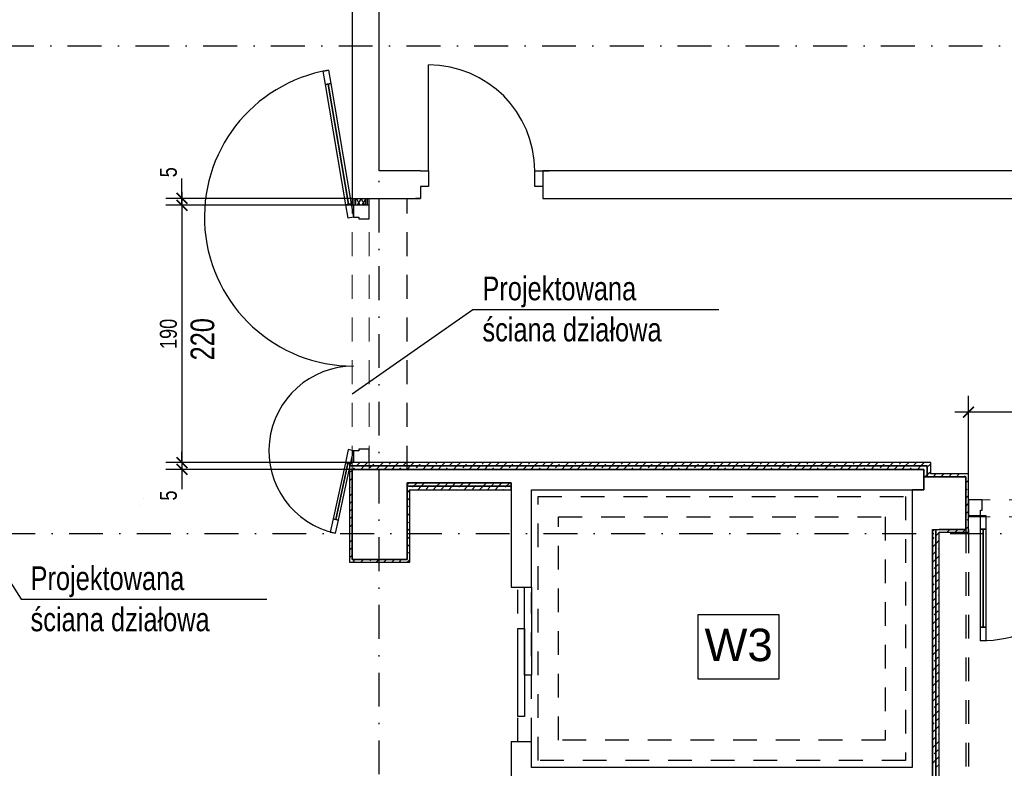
# Model space of a CAD drawing. Header units: metres. Extents: x -1395 to 3805, y -1606 to 1418.
# Tile 4 of 11: x 90 to 817, y -154 to 399. Entities that reach past the tile are written whole.
import ezdxf

# ---------------------------------------------------------------- set-up
doc = ezdxf.new("R2010")
doc.units = ezdxf.units.M
doc.header["$LTSCALE"] = 50
doc.header["$MEASUREMENT"] = 0
doc.linetypes.add('DO', pattern=[1, 0.5, -0.24, 0.02, -0.24])
doc.linetypes.add('DP', pattern=[0.63, 0.35, -0.28])
for name, color, linetype in [('A_ściany', 7, 'Continuous'), ('A_ściany proj', 7, 'Continuous'), ('BS_wym', 1, 'Continuous'), ('BZ_odn', 1, 'Continuous'), ('BZ_osd', 1, 'DO'), ('BZ_txs', 2, 'Continuous'), ('BZ_wym', 1, 'Continuous'), ('k3_projektowane sciany', 2, 'Continuous'), ('k3_sciany istn', 1, 'DP')]:
    doc.layers.add(name, color=color, linetype=linetype)
doc.styles.add('BIKTS', font='bikromsw.shx', dxfattribs={"width": 0.85})
doc.styles.add('BIKWYM', font='bikromsw.shx', dxfattribs={"width": 0.8})
doc.styles.add('GENERATED_STYLE_1', font='arial.ttf')
doc.dimstyles.new('BS_KP_50', dxfattribs={"dimscale": 0.5, "dimtxt": 25, "dimasz": 16, "dimexe": 24, "dimexo": 0, "dimgap": 0, "dimtad": 0, "dimdec": 1, "dimrnd": 0.5, "dimzin": 9, "dimdsep": 46, "dimtxsty": 'BIKWYM', "dimblk": 'ARCHTICK', "dimblk1": 'ARCHTICK', "dimblk2": 'WYM-KP', "dimcen": 0, "dimdle": 20, "dimclrd": 256, "dimclre": 256, "dimclrt": 7, "dimadec": 0, "dimazin": 0, "dimtfac": 0.033333, "dimtdec": 1, "dimtmove": 0, "dimatfit": 3, "dimldrblk": 'ARCHTICK', "dimfxl": 1, "dimtvp": 0.8, "dimtfillclr": 256, "dimtolj": 1, "dimarcsym": 0})
doc.dimstyles.new('BZ_BGR_50', dxfattribs={"dimscale": 0.5, "dimtxt": 25, "dimasz": 1.666667, "dimexe": 0, "dimexo": 0, "dimgap": 0, "dimtad": 0, "dimdec": 1, "dimrnd": 0.5, "dimzin": 9, "dimdsep": 46, "dimtxsty": 'BIKWYM', "dimblk": 'NONE', "dimcen": 0, "dimse1": 1, "dimse2": 1, "dimclrd": 256, "dimclre": 256, "dimclrt": 7, "dimadec": 0, "dimazin": 0, "dimtfac": 0.033333, "dimtdec": 1, "dimtmove": 0, "dimatfit": 3, "dimldrblk": 'NONE', "dimfxl": 1, "dimtvp": 0.8, "dimtolj": 1, "dimarcsym": 0})
doc.dimstyles.new('BZ_KP_50', dxfattribs={"dimscale": 0.5, "dimtxt": 25, "dimasz": 16, "dimexe": 24, "dimexo": 0, "dimgap": 0, "dimtad": 0, "dimdec": 1, "dimrnd": 0.5, "dimzin": 9, "dimdsep": 46, "dimtxsty": 'BIKWYM', "dimblk": 'ARCHTICK', "dimblk1": 'ARCHTICK', "dimblk2": 'WYM-KP', "dimcen": 0, "dimdle": 20, "dimclrd": 256, "dimclre": 256, "dimclrt": 7, "dimadec": 0, "dimazin": 0, "dimtfac": 0.033333, "dimtdec": 1, "dimtmove": 0, "dimatfit": 3, "dimfxl": 1, "dimtvp": 0.8, "dimtfillclr": 256, "dimtolj": 1, "dimarcsym": 0})
pattern_1 = [(0, (0, 0), (0, 0.1), [0, -0.1])]
pattern_2 = [(45, (0, 0), (-0.057024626, 0.057024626), []), (45, (0.057025, 0), (-0.057024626, 0.057024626), [0.040323, -0.020161])]
pattern_3 = [(45, (-17397.23, -4431.543), (-5.7024626, 5.7024626), []), (45, (-17391.528, -4431.543), (-5.7024626, 5.7024626), [4.0323, -2.0161])]

# ---------------------------------------------------------------- blocks, each defined once
blk = doc.blocks.new('_ArchTick')
at = {"color": 0, "linetype": 'ByBlock', "const_width": 0.15}
blk.add_lwpolyline([(-0.5, -0.5), (0.5, 0.5)], dxfattribs=at)
blk = doc.blocks.new('*D209')
at = {"layer": 'BS_wym', "lineweight": -2}
for p, q in [((210.19, 271.71), (210.19, 61.71)), ((335.74, 261.71), (198.19, 261.71)), ((333.74, 71.71), (198.19, 71.71))]:
    blk.add_line(p, q, dxfattribs=at)
at = {"layer": 'Defpoints', "color": 0}
for p in [(335.74, 261.71), (210.19, 71.71), (333.74, 71.71)]:
    blk.add_point(p, dxfattribs=at)
at = {"layer": 'BS_wym', "lineweight": -2, "xscale": 8, "yscale": 8, "zscale": 8}
for p, rotation in [((210.19, 261.71), 90), ((210.19, 71.71), 270)]:
    blk.add_blockref('_ArchTick', p, dxfattribs=dict(at, rotation=rotation))
at = {"layer": 'BS_wym', "color": 7, "insert": (200.19, 166.71), "char_height": 12.5, "attachment_point": 5, "rotation": 90, "style": 'BIKWYM'}
blk.add_mtext('\\A1;190', dxfattribs=at)
blk = doc.blocks.new('WYM-KP')
blk.add_hatch(color=256).paths.add_polyline_path([(-3, 0, 1), (3, 0, 1)])
blk.add_circle((0, 0), 3)
blk = doc.blocks.new('*D210')
at = {"layer": 'BS_wym', "lineweight": -2}
for p, q in [((210.19, 266.71), (210.19, 281.37)), ((335.74, 266.71), (198.19, 266.71)), ((335.74, 261.71), (198.19, 261.71)), ((210.19, 261.71), (210.19, 266.71)), ((210.19, 261.71), (210.19, 253.71))]:
    blk.add_line(p, q, dxfattribs=at)
at = {"layer": 'Defpoints', "color": 0}
for p in [(210.19, 266.71), (335.74, 266.71), (335.74, 261.71)]:
    blk.add_point(p, dxfattribs=at)
at = {"layer": 'BS_wym', "lineweight": -2, "xscale": 8, "yscale": 8, "zscale": 8}
for p, rotation in [((210.19, 266.71), 270), ((210.19, 261.71), 90)]:
    blk.add_blockref('_ArchTick', p, dxfattribs=dict(at, rotation=rotation))
at = {"layer": 'BS_wym', "color": 7, "insert": (200.19, 286.04), "char_height": 12.5, "attachment_point": 5, "rotation": 90, "style": 'BIKWYM'}
blk.add_mtext('\\A1;5', dxfattribs=at)
blk = doc.blocks.new('*D211')
at = {"layer": 'BS_wym', "lineweight": -2}
for p, q in [((790.38, 63.31), (790.38, 121)), ((995.38, 44.11), (995.38, 121)), ((1005.38, 109), (780.38, 109))]:
    blk.add_line(p, q, dxfattribs=at)
at = {"layer": 'Defpoints', "color": 0}
for p in [(790.38, 109), (790.38, 63.31), (995.38, 44.11)]:
    blk.add_point(p, dxfattribs=at)
at = {"layer": 'BS_wym', "lineweight": -2, "xscale": 8, "yscale": 8, "zscale": 8, "rotation": 180}
blk.add_blockref('_ArchTick', (790.38, 109), dxfattribs=at)
at = {"layer": 'BS_wym', "lineweight": -2, "xscale": 8, "yscale": 8, "zscale": 8}
blk.add_blockref('_ArchTick', (995.38, 109), dxfattribs=at)
at = {"layer": 'BS_wym', "color": 7, "insert": (892.88, 119), "char_height": 12.5, "attachment_point": 5, "style": 'BIKWYM'}
blk.add_mtext('\\A1;205', dxfattribs=at)
blk = doc.blocks.new('_None')
blk = doc.blocks.new('*D229')
at = {"layer": 'BZ_wym', "lineweight": -2}
for p, q in [((210.19, 71.71), (210.19, 79.71)), ((333.74, 71.71), (198.19, 71.71)), ((335.74, 66.71), (198.19, 66.71)), ((210.19, 71.71), (210.19, 66.71)), ((210.19, 66.71), (210.19, 52.04))]:
    blk.add_line(p, q, dxfattribs=at)
at = {"layer": 'Defpoints', "color": 0}
for p in [(210.19, 66.71), (333.74, 71.71), (335.74, 66.71)]:
    blk.add_point(p, dxfattribs=at)
at = {"layer": 'BZ_wym', "lineweight": -2, "xscale": 8, "yscale": 8, "zscale": 8}
for p, rotation in [((210.19, 71.71), 270), ((210.19, 66.71), 90)]:
    blk.add_blockref('_ArchTick', p, dxfattribs=dict(at, rotation=rotation))
at = {"layer": 'BZ_wym', "color": 7, "insert": (200.19, 47.37), "char_height": 12.5, "attachment_point": 5, "rotation": 90, "style": 'BIKWYM'}
blk.add_mtext('\\A1;5', dxfattribs=at)

msp = doc.modelspace()

# ---------------------------------------------------------------- hatches: boundary and pattern name
at = {"linetype": 'Continuous', "lineweight": 13}
h = msp.add_hatch(dxfattribs=at)
h.set_pattern_fill('GYPSUM', color=252, style=0, pattern_type=2)
h.set_pattern_definition(pattern_1)
h.paths.add_polyline_path([(177.34, 46.98), (177.33, 46.98), (177.33, 46.93), (177.34, 46.93), (177.34, 46.93)])
h = msp.add_hatch(dxfattribs=at)
h.set_pattern_fill('GYPSUM', color=252, style=0, pattern_type=2)
h.set_pattern_definition(pattern_1)
h.paths.add_polyline_path([(177.35, 46.98), (177.34, 46.98), (177.34, 46.93), (177.35, 46.93)])
h = msp.add_hatch(dxfattribs=at)
h.set_pattern_fill('GYPSUM', color=252, style=0, pattern_type=2)
h.set_pattern_definition(pattern_1)
h.paths.add_polyline_path([(177.44, 46.98), (177.43, 46.98), (177.43, 46.93), (177.44, 46.93)])
h = msp.add_hatch(dxfattribs=at)
h.set_pattern_fill('GYPSUM', color=252, style=0, pattern_type=2)
h.set_pattern_definition(pattern_1)
h.paths.add_polyline_path([(177.45, 46.98), (177.44, 46.98), (177.44, 46.93), (177.45, 46.93)])
h = msp.add_hatch(dxfattribs=at)
h.set_pattern_fill('GYPSUM', color=252, style=0, pattern_type=2)
h.set_pattern_definition(pattern_1)
h.paths.add_polyline_path([(178.5, 40.43), (178.5, 40.38), (178.51, 40.38), (178.51, 40.43)])
h = msp.add_hatch(dxfattribs=at)
h.set_pattern_fill('GYPSUM', color=252, style=0, pattern_type=2)
h.set_pattern_definition(pattern_1)
h.paths.add_polyline_path([(178.5, 38.43), (178.51, 38.43), (178.51, 38.48), (178.5, 38.48)])
h = msp.add_hatch(dxfattribs=at)
h.set_pattern_fill('GYPSUM', color=252, style=0, pattern_type=2)
h.set_pattern_definition(pattern_1)
h.paths.add_polyline_path([(178.53, 40.43), (178.51, 40.43), (178.51, 40.38), (178.53, 40.38)])
h = msp.add_hatch(dxfattribs=at)
h.set_pattern_fill('GYPSUM', color=252, style=0, pattern_type=2)
h.set_pattern_definition(pattern_1)
h.paths.add_polyline_path([(178.51, 38.43), (178.53, 38.43), (178.53, 38.48), (178.51, 38.48)])
h = msp.add_hatch(dxfattribs=at)
h.set_pattern_fill('GYPSUM', color=252, style=0, pattern_type=2)
h.set_pattern_definition(pattern_1)
h.paths.add_polyline_path([(178.6, 40.43), (178.6, 40.38), (178.61, 40.38), (178.61, 40.43)])
h = msp.add_hatch(dxfattribs=at)
h.set_pattern_fill('GYPSUM', color=252, style=0, pattern_type=2)
h.set_pattern_definition(pattern_1)
h.paths.add_polyline_path([(178.6, 38.43), (178.61, 38.43), (178.61, 38.48), (178.6, 38.48)])
h = msp.add_hatch(dxfattribs=at)
h.set_pattern_fill('GYPSUM', color=252, style=0, pattern_type=2)
h.set_pattern_definition(pattern_1)
h.paths.add_polyline_path([(178.61, 40.43), (178.61, 40.38), (178.62, 40.38), (178.63, 40.38), (178.63, 40.43)])
h = msp.add_hatch(dxfattribs=at)
h.set_pattern_fill('GYPSUM', color=252, style=0, pattern_type=2)
h.set_pattern_definition(pattern_1)
h.paths.add_polyline_path([(178.61, 38.43), (178.63, 38.43), (178.63, 38.48), (178.62, 38.48), (178.61, 38.48)])
at = {"layer": 'A_ściany proj', "linetype": 'Continuous', "lineweight": 13}
h = msp.add_hatch(dxfattribs=at)
h.set_pattern_fill('FP_65', color=1, style=0, pattern_type=2)
h.set_pattern_definition(pattern_2)
h.paths.add_polyline_path([(177.31, 44.98), (177.33, 44.98), (177.32, 45.01), (177.31, 45.01)])
h = msp.add_hatch(dxfattribs=at)
h.set_pattern_fill('FP_65', color=1, style=0, pattern_type=2)
h.set_pattern_definition(pattern_2)
h.paths.add_polyline_path([(177.32, 45.01), (177.33, 44.98), (177.33, 45.01)])
h = msp.add_hatch(dxfattribs=at)
h.set_pattern_fill('FP_65', color=1, style=0, pattern_type=2)
h.set_pattern_definition(pattern_2)
h.paths.add_polyline_path([(177.73, 44.86), (177.73, 44.83), (177.75, 44.83), (177.74, 44.86)])
h = msp.add_hatch(dxfattribs=at)
h.set_pattern_fill('FP_65', color=1, style=0, pattern_type=2)
h.set_pattern_definition(pattern_2)
h.paths.add_polyline_path([(177.74, 44.86), (177.75, 44.83), (177.75, 44.86)])
h = msp.add_hatch(dxfattribs=at)
h.set_pattern_fill('FP_65', color=1, style=0, pattern_type=2)
h.set_pattern_definition(pattern_2)
h.paths.add_polyline_path([(181.6, 44.95), (181.57, 44.94), (181.57, 44.93), (181.6, 44.93)])
h = msp.add_hatch(dxfattribs=at)
h.set_pattern_fill('FP_65', color=1, style=0, pattern_type=2)
h.set_pattern_definition(pattern_2)
h.paths.add_polyline_path([(181.64, 44.54), (181.64, 44.53), (181.66, 44.52), (181.66, 44.54)])
h = msp.add_hatch(dxfattribs=at)
h.set_pattern_fill('FP_65', color=1, style=0, pattern_type=2)
h.set_pattern_definition(pattern_2)
h.paths.add_polyline_path([(181.66, 44.52), (181.64, 44.53), (181.64, 44.52)])
h = msp.add_hatch(dxfattribs=at)
h.set_pattern_fill('FP_65', color=252, style=0, pattern_type=2)
h.set_pattern_definition(pattern_2)
h.paths.add_polyline_path([(183.93, 44.76), (183.93, 44.74), (183.94, 44.74), (183.94, 44.76)])
h = msp.add_hatch(dxfattribs=at)
h.set_pattern_fill('FP_65', color=252, style=0, pattern_type=2)
h.set_pattern_definition(pattern_2)
h.paths.add_polyline_path([(183.94, 44.66), (183.93, 44.66), (183.93, 44.64), (183.94, 44.64)])
h = msp.add_hatch(dxfattribs=at)
h.set_pattern_fill('FP_65', color=252, style=0, pattern_type=2)
h.set_pattern_definition(pattern_2)
h.paths.add_polyline_path([(183.93, 44.64), (183.93, 44.64), (183.93, 44.63), (183.94, 44.63), (183.94, 44.64)])
h = msp.add_hatch(dxfattribs=at)
h.set_pattern_fill('FP_65', color=1, style=0, pattern_type=2)
h.set_pattern_definition(pattern_2)
h.paths.add_polyline_path([(181.64, 41.04), (181.61, 41.03), (181.64, 41.03)])
h = msp.add_hatch(dxfattribs=at)
h.set_pattern_fill('FP_65', color=1, style=0, pattern_type=2)
h.set_pattern_definition(pattern_2)
h.paths.add_polyline_path([(181.64, 40.64), (181.61, 40.64), (181.64, 40.63)])
h = msp.add_hatch(dxfattribs=at)
h.set_pattern_fill('FP_65', color=1, style=0, pattern_type=2)
h.set_pattern_definition(pattern_2)
h.paths.add_polyline_path([(181.64, 41.04), (181.66, 41.05), (181.64, 41.05)])
h = msp.add_hatch(dxfattribs=at)
h.set_pattern_fill('FP_65', color=1, style=0, pattern_type=2)
h.set_pattern_definition(pattern_2)
h.paths.add_polyline_path([(181.66, 40.62), (181.64, 40.63), (181.64, 40.62)])
at = {"layer": 'k3_projektowane sciany', "linetype": 'Continuous'}
h = msp.add_hatch(dxfattribs=at)
h.set_pattern_fill('BATT_INSULATION', color=256, scale=100, style=0, pattern_type=2)
h.set_pattern_definition([(60, (-17397.2303, -4431.5426), (-2.5980762, 1.5), []), (120, (-17397.2303, -4431.5426), (2.5980762, 1.5), [])])
h.paths.add_polyline_path([(345.74, 266.7), (338.24, 266.7), (338.24, 261.71), (345.74, 261.71)])
at = {"layer": 'k3_sciany istn', "linetype": 'Continuous'}
h = msp.add_hatch(dxfattribs=at)
h.set_pattern_fill('FP_65', color=256, scale=100, style=0, pattern_type=2)
h.set_pattern_definition(pattern_3)
h.paths.add_polyline_path([(757.54, 66.71), (757.54, 61.31), (760.04, 62.31), (760.04, 69.21)])
h = msp.add_hatch(dxfattribs=at)
h.set_pattern_fill('FP_65', color=256, scale=100, style=0, pattern_type=2)
h.set_pattern_definition(pattern_3)
h.paths.add_polyline_path([(762.54, 63.31), (762.54, 71.71), (760.04, 69.21), (760.04, 63.31)])
h = msp.add_hatch(dxfattribs=at)
h.set_pattern_fill('FP_65', color=256, scale=100, style=0, pattern_type=2)
h.set_pattern_definition(pattern_3)
h.paths.add_polyline_path([(760.04, 62.31), (762.54, 63.31), (760.04, 63.31)])

# ---------------------------------------------------------------- linework, layer by layer
at = {"color": 30, "linetype": 'Continuous', "lineweight": 13}
for p, q in [((348.24, 261.71), (336.74, 261.71)), ((336.74, 71.71), (348.24, 71.71)), ((336.99, 71.71), (336.74, 71.71)), ((338.24, 71.71), (336.99, 71.71)), ((345.74, 71.71), (338.24, 71.71))]:
    msp.add_line(p, q, dxfattribs=at)
at = {"layer": 'A_ściany', "linetype": 'Continuous', "flags": 128}
msp.add_lwpolyline([(757.58, 66.71), (452.99, 66.71)], dxfattribs=at)
at = {"layer": 'A_ściany proj', "color": 1, "linetype": 'Continuous', "lineweight": 13}
for p, q in [((397.35, 70.6), (398.46, 71.71)), ((399.16, 66.71), (401.66, 69.21)), ((401.66, 69.21), (404.16, 71.71)), ((404.86, 66.71), (405.9, 67.75)), ((407.33, 69.17), (407.36, 69.21)), ((407.36, 69.21), (409.86, 71.71)), ((410.57, 66.71), (413.07, 69.21)), ((413.07, 69.21), (415.57, 71.71)), ((417.31, 67.75), (418.77, 69.21)), ((418.77, 69.21), (420.16, 70.6)), ((421.97, 66.71), (424.47, 69.21)), ((424.47, 69.21), (426.97, 71.71)), ((427.67, 66.71), (430.14, 69.17)), ((431.57, 70.6), (432.67, 71.71)), ((433.38, 66.71), (435.88, 69.21)), ((435.88, 69.21), (438.38, 71.71)), ((439.08, 66.71), (440.12, 67.75)), ((441.54, 69.17), (441.58, 69.21)), ((441.58, 69.21), (444.08, 71.71)), ((444.78, 66.71), (447.28, 69.21)), ((447.28, 69.21), (449.78, 71.71)), ((451.52, 67.75), (452.98, 69.21)), ((452.98, 69.21), (454.38, 70.6)), ((456.19, 66.71), (458.69, 69.21)), ((458.69, 69.21), (461.19, 71.71)), ((461.89, 66.71), (464.35, 69.17)), ((465.78, 70.6), (466.89, 71.71)), ((467.59, 66.71), (470.09, 69.21)), ((470.09, 69.21), (472.59, 71.71)), ((473.29, 66.71), (474.33, 67.75)), ((475.76, 69.17), (475.79, 69.21)), ((475.79, 69.21), (478.29, 71.71)), ((479, 66.71), (481.5, 69.21)), ((481.5, 69.21), (484, 71.71)), ((485.74, 67.75), (487.2, 69.21)), ((487.2, 69.21), (488.59, 70.6)), ((490.4, 66.71), (492.9, 69.21)), ((492.9, 69.21), (495.4, 71.71)), ((496.1, 66.71), (498.57, 69.17)), ((500, 70.6), (501.1, 71.71)), ((501.81, 66.71), (504.31, 69.21)), ((504.31, 69.21), (506.81, 71.71)), ((507.51, 66.71), (508.55, 67.75)), ((509.97, 69.17), (510.01, 69.21)), ((510.01, 69.21), (512.51, 71.71)), ((513.21, 66.71), (515.71, 69.21)), ((515.71, 69.21), (518.21, 71.71)), ((519.95, 67.75), (521.41, 69.21)), ((521.41, 69.21), (522.8, 70.6)), ((524.62, 66.71), (527.12, 69.21)), ((527.12, 69.21), (529.62, 71.71)), ((530.32, 66.71), (532.78, 69.17)), ((534.21, 70.6), (535.32, 71.71)), ((536.02, 66.71), (538.52, 69.21)), ((538.52, 69.21), (541.02, 71.71)), ((541.72, 66.71), (542.76, 67.75)), ((544.19, 69.17), (544.22, 69.21)), ((544.22, 69.21), (546.72, 71.71)), ((547.42, 66.71), (549.92, 69.21)), ((549.92, 69.21), (552.42, 71.71)), ((554.17, 67.75), (555.63, 69.21)), ((555.63, 69.21), (557.02, 70.6)), ((558.83, 66.71), (561.33, 69.21)), ((561.33, 69.21), (563.83, 71.71)), ((564.53, 66.71), (567, 69.17)), ((568.42, 70.6), (569.53, 71.71)), ((570.23, 66.71), (572.73, 69.21)), ((572.73, 69.21), (575.23, 71.71)), ((575.94, 66.71), (576.98, 67.75)), ((578.4, 69.17), (578.44, 69.21)), ((578.44, 69.21), (580.94, 71.71)), ((581.64, 66.71), (584.14, 69.21)), ((584.14, 69.21), (586.64, 71.71)), ((588.38, 67.75), (589.84, 69.21)), ((589.84, 69.21), (591.23, 70.6)), ((593.04, 66.71), (595.54, 69.21)), ((595.54, 69.21), (598.04, 71.71)), ((598.75, 66.71), (601.21, 69.17)), ((602.64, 70.6), (603.75, 71.71)), ((604.45, 66.71), (606.95, 69.21)), ((606.95, 69.21), (609.45, 71.71)), ((610.15, 66.71), (611.19, 67.75)), ((612.62, 69.17), (612.65, 69.21)), ((612.65, 69.21), (615.15, 71.71)), ((615.85, 66.71), (618.35, 69.21)), ((618.35, 69.21), (620.85, 71.71)), ((622.6, 67.75), (624.06, 69.21)), ((624.06, 69.21), (625.45, 70.6)), ((627.26, 66.71), (629.76, 69.21)), ((629.76, 69.21), (632.26, 71.71)), ((632.96, 66.71), (635.43, 69.17)), ((636.85, 70.6), (637.96, 71.71)), ((638.66, 66.71), (641.16, 69.21)), ((641.16, 69.21), (643.66, 71.71)), ((644.37, 66.71), (645.41, 67.75)), ((646.83, 69.17), (646.87, 69.21)), ((646.87, 69.21), (649.37, 71.71)), ((650.07, 66.71), (652.57, 69.21)), ((652.57, 69.21), (655.07, 71.71)), ((656.81, 67.75), (658.27, 69.21)), ((658.27, 69.21), (659.66, 70.6)), ((661.47, 66.71), (663.97, 69.21)), ((663.97, 69.21), (666.47, 71.71)), ((667.18, 66.71), (669.64, 69.17)), ((671.07, 70.6), (672.18, 71.71)), ((672.88, 66.71), (675.38, 69.21)), ((675.38, 69.21), (677.88, 71.71)), ((678.58, 66.71), (679.62, 67.75)), ((681.05, 69.17), (681.08, 69.21)), ((681.08, 69.21), (683.58, 71.71)), ((684.28, 66.71), (686.78, 69.21)), ((686.78, 69.21), (689.28, 71.71)), ((691.03, 67.75), (692.49, 69.21)), ((692.49, 69.21), (693.88, 70.6)), ((695.69, 66.71), (698.19, 69.21)), ((698.19, 69.21), (700.69, 71.71)), ((701.39, 66.71), (703.86, 69.17)), ((705.28, 70.6), (706.39, 71.71)), ((707.09, 66.71), (709.59, 69.21)), ((709.59, 69.21), (712.09, 71.71)), ((712.8, 66.71), (713.84, 67.75)), ((715.26, 69.17), (715.3, 69.21)), ((715.3, 69.21), (717.8, 71.71)), ((718.5, 66.71), (721, 69.21)), ((721, 69.21), (723.5, 71.71)), ((725.24, 67.75), (726.7, 69.21)), ((726.7, 69.21), (728.09, 70.6)), ((729.9, 66.71), (732.4, 69.21)), ((732.4, 69.21), (734.9, 71.71)), ((735.61, 66.71), (738.07, 69.17)), ((739.5, 70.6), (740.61, 71.71)), ((741.31, 66.71), (743.81, 69.21)), ((390.22, 52.06), (392.36, 54.21)), ((392.36, 54.21), (393.07, 54.92)), ((394.5, 56.34), (394.86, 56.71)), ((395.57, 51.71), (398.07, 54.21)), ((398.07, 54.21), (400.57, 56.71)), ((401.27, 51.71), (403.05, 53.49)), ((404.48, 54.92), (406.27, 56.71)), ((406.97, 51.71), (409.47, 54.21)), ((424.44, 52.06), (426.58, 54.21)), ((426.58, 54.21), (427.29, 54.92)), ((428.71, 56.34), (429.08, 56.71)), ((429.78, 51.71), (432.28, 54.21)), ((432.28, 54.21), (434.78, 56.71)), ((435.48, 51.71), (437.27, 53.49)), ((438.69, 54.92), (440.48, 56.71)), ((441.19, 51.71), (443.69, 54.21)), ((443.69, 54.21), (446.19, 56.71)), ((446.89, 51.71), (447.25, 52.06)), ((448.67, 53.49), (449.39, 54.21)), ((449.39, 54.21), (451.52, 56.34)), ((763.78, 9.35), (766.28, 11.85)), ((766.28, 11.85), (768.78, 14.35)), ((768.01, 7.87), (768.78, 8.64)), ((763.78, 3.64), (766.28, 6.14)), ((763.78, -2.06), (766.28, 0.44)), ((766.28, 6.14), (766.59, 6.45)), ((766.28, 0.44), (768.78, 2.94)), ((765.16, -6.38), (766.28, -5.26)), ((766.28, -5.26), (768.01, -3.53)), ((763.78, -13.46), (766.28, -10.96)), ((766.28, -10.96), (768.78, -8.46)), ((766.59, -16.36), (768.78, -14.17)), ((763.78, -19.17), (765.16, -17.79)), ((766.28, -22.37), (768.78, -19.87)), ((763.78, -24.87), (766.28, -22.37)), ((763.78, -30.57), (766.28, -28.07)), ((766.28, -28.07), (766.59, -27.77)), ((768.01, -26.34), (768.78, -25.57)), ((763.78, -36.27), (766.28, -33.77)), ((766.28, -33.77), (768.78, -31.27)), ((765.16, -40.6), (766.28, -39.48)), ((766.28, -39.48), (768.01, -37.75)), ((766.28, -45.18), (768.78, -42.68)), ((763.78, -47.68), (766.28, -45.18)), ((766.59, -50.58), (768.78, -48.38)), ((763.78, -53.38), (765.16, -52)), ((763.78, -59.08), (766.28, -56.58)), ((766.28, -56.58), (768.78, -54.08)), ((763.78, -64.79), (766.28, -62.29)), ((766.28, -62.29), (766.59, -61.98)), ((768.01, -60.56), (768.78, -59.79)), ((763.78, -70.49), (766.28, -67.99)), ((766.28, -67.99), (768.78, -65.49)), ((766.28, -73.69), (768.01, -71.96)), ((763.78, -81.89), (766.28, -79.39)), ((765.16, -74.81), (766.28, -73.69)), ((766.28, -79.39), (768.78, -76.89)), ((763.78, -87.6), (765.16, -86.22)), ((766.59, -84.79), (768.78, -82.6)), ((763.78, -93.3), (766.28, -90.8)), ((766.28, -90.8), (768.78, -88.3)), ((768.01, -94.77), (768.78, -94)), ((763.78, -99), (766.28, -96.5)), ((766.28, -96.5), (766.59, -96.2)), ((766.28, -102.2), (768.78, -99.7)), ((763.78, -104.7), (766.28, -102.2)), ((765.16, -109.03), (766.28, -107.91)), ((766.28, -107.91), (768.01, -106.18)), ((763.78, -116.11), (766.28, -113.61)), ((766.28, -113.61), (768.78, -111.11)), ((763.78, -121.81), (765.16, -120.43)), ((766.28, -125.01), (768.78, -122.51)), ((766.59, -119.01), (768.78, -116.81)), ((763.78, -127.51), (766.28, -125.01)), ((763.78, -133.22), (766.28, -130.72)), ((766.28, -130.72), (766.59, -130.41)), ((768.01, -128.99), (768.78, -128.22)), ((763.78, -138.92), (766.28, -136.42)), ((766.28, -136.42), (768.78, -133.92)), ((765.16, -143.24), (766.28, -142.12)), ((766.28, -142.12), (768.01, -140.39)), ((763.78, -150.32), (766.28, -147.82)), ((766.28, -147.82), (768.78, -145.32)), ((766.59, -153.22), (768.78, -151.03))]:
    msp.add_line(p, q, dxfattribs=at)
at = {"layer": 'BZ_osd'}
for p, q in [((355.74, -908.39), (355.74, 1056.3)), ((2700.84, 379.21), (-1149.82, 379.21)), ((2701.85, 19.21), (-1149.82, 19.21))]:
    msp.add_line(p, q, dxfattribs=at)
at = {"layer": 'k3_projektowane sciany', "color": 252, "linetype": 'Continuous'}
for p, q in [((314.34, 360.68), (318.29, 361.35)), ((316.02, 350.82), (314.34, 360.68)), ((318.29, 361.35), (319.96, 351.49)), ((319.96, 351.49), (316.02, 350.82)), ((316.02, 350.82), (317.99, 351.15)), ((331.12, 262.09), (316.02, 350.82)), ((317.99, 351.15), (319.96, 351.49)), ((333.09, 262.43), (317.99, 351.15)), ((317.99, 351.15), (333.09, 262.43)), ((317.99, 351.15), (333.09, 262.43)), ((319.96, 351.49), (335.06, 262.76)), ((331.12, 262.09), (335.06, 262.76)), ((333.09, 262.43), (331.12, 262.09)), ((332.8, 252.23), (331.12, 262.09)), ((335.06, 262.76), (333.09, 262.43)), ((335.06, 262.76), (336.74, 252.91)), ((336.99, 261.71), (336.74, 261.71)), ((336.74, 261.71), (336.74, 252.91)), ((336.99, 261.71), (336.74, 261.71)), ((338.24, 261.71), (336.99, 261.71)), ((345.74, 261.71), (338.24, 261.71)), ((346.99, 261.71), (345.74, 261.71)), ((348.24, 261.71), (346.99, 261.71)), ((348.24, 251.71), (348.24, 261.71)), ((336.74, 252.91), (332.8, 252.23)), ((336.74, 252.91), (340.74, 252.91)), ((340.74, 252.91), (340.74, 251.71)), ((340.74, 251.71), (348.24, 251.71)), ((332.83, 81.36), (330.71, 71.58)), ((336.74, 80.51), (332.83, 81.36)), ((334.61, 70.73), (336.74, 80.51)), ((340.74, 80.51), (336.74, 80.51)), ((336.74, 80.51), (336.74, 71.71)), ((348.24, 81.71), (340.74, 81.71)), ((340.74, 81.71), (340.74, 80.51)), ((348.24, 71.71), (348.24, 81.71)), ((330.71, 71.58), (321.69, 30.15)), ((332.66, 71.16), (323.64, 29.73)), ((323.64, 29.73), (332.66, 71.16)), ((323.64, 29.73), (332.66, 71.16)), ((325.6, 29.3), (334.61, 70.73)), ((332.66, 71.16), (330.71, 71.58)), ((330.71, 71.58), (334.61, 70.73)), ((334.61, 70.73), (332.66, 71.16)), ((346.99, 71.71), (345.74, 71.71)), ((346.99, 71.71), (345.74, 71.71)), ((348.24, 71.71), (346.99, 71.71)), ((348.24, 71.71), (346.99, 71.71)), ((790.38, 44.11), (790.38, 42.86)), ((790.38, 44.11), (790.38, 32.61)), ((800.38, 44.11), (790.38, 44.11)), ((790.38, 44.11), (790.38, 42.86)), ((800.38, 36.61), (800.38, 44.11)), ((790.38, 42.86), (790.38, 41.61)), ((790.38, 42.86), (790.38, 41.61)), ((790.38, 41.61), (790.38, 34.11)), ((790.38, 41.61), (790.38, 34.11)), ((799.18, 32.61), (799.18, 36.61)), ((799.18, 36.61), (800.38, 36.61)), ((321.69, 30.15), (319.56, 20.38)), ((321.69, 30.15), (323.64, 29.73)), ((325.6, 29.3), (321.69, 30.15)), ((323.47, 19.53), (325.6, 29.3)), ((323.64, 29.73), (325.6, 29.3)), ((790.38, 34.11), (790.38, 32.86)), ((790.38, 34.11), (790.38, 32.86)), ((790.38, 32.86), (790.38, 32.61)), ((790.38, 32.86), (790.38, 32.61)), ((790.38, 32.61), (790.38, 31.61)), ((790.38, 32.61), (799.18, 32.61)), ((799.18, 22.61), (799.18, 32.61)), ((799.18, 32.61), (803.18, 32.61)), ((803.18, 32.61), (803.18, 22.61)), ((799.18, 22.61), (801.18, 22.61)), ((799.18, -49.79), (799.18, 22.61)), ((803.18, 22.61), (799.18, 22.61)), ((801.18, 22.61), (801.18, -49.79)), ((801.18, 22.61), (803.18, 22.61)), ((801.18, -49.79), (801.18, 22.61)), ((801.18, -49.79), (801.18, 22.61)), ((803.18, 22.61), (803.18, -49.79)), ((319.56, 20.38), (323.47, 19.53)), ((801.18, -49.79), (799.18, -49.79)), ((799.18, -59.79), (799.18, -49.79)), ((799.18, -49.79), (803.18, -49.79)), ((803.18, -49.79), (801.18, -49.79)), ((803.18, -49.79), (803.18, -59.79)), ((803.18, -59.79), (799.18, -59.79))]:
    msp.add_line(p, q, dxfattribs=at)
at = {"layer": 'k3_projektowane sciany', "linetype": 'DP', "lineweight": 5}
for p, q in [((335.74, 66.71), (335.74, 266.71)), ((348.24, 66.71), (348.24, 266.71)), ((995.38, 44.11), (790.38, 44.11)), ((995.38, 31.61), (790.38, 31.61))]:
    msp.add_line(p, q, dxfattribs=at)
at = {"layer": 'k3_projektowane sciany', "linetype": 'Continuous'}
for p, q in [((336.74, 261.71), (335.74, 261.71)), ((336.99, 266.7), (336.99, 261.71)), ((338.24, 261.71), (336.99, 261.71)), ((338.24, 266.7), (338.24, 261.71)), ((345.74, 261.71), (338.24, 261.71)), ((345.74, 261.71), (345.74, 266.7)), ((346.99, 261.71), (345.74, 261.71)), ((346.99, 261.71), (346.99, 266.7)), ((348.24, 261.71), (346.99, 261.71))]:
    msp.add_line(p, q, dxfattribs=at)
at = {"layer": 'k3_projektowane sciany', "linetype": 'Continuous', "flags": 128}
for points in [[(335.74, 266.7), (335.74, 261.71)], [(335.74, 266.7), (336.99, 266.7)], [(336.99, 266.7), (338.24, 266.7)], [(338.24, 266.7), (345.74, 266.7)], [(345.74, 266.7), (346.99, 266.7)], [(346.99, 266.7), (348.24, 266.7)], [(348.24, 261.71), (348.24, 266.7)]]:
    msp.add_lwpolyline(points, dxfattribs=at)
at = {"layer": 'k3_projektowane sciany', "color": 252, "linetype": 'Continuous'}
for centre, radius, start, end in [((336.74, 252.91), 110, 99.6579, 270), ((336.74, 80.51), 62.4, 90, 257.7237), ((799.18, 32.61), 92.4, 270, 0)]:
    msp.add_arc(centre, radius, start, end, dxfattribs=at)
at = {"layer": 'k3_sciany istn', "linetype": 'Continuous'}
for p, q in [((392.17, 287.01), (392.17, 365.27)), ((386.17, 287.01), (381.47, 287.01)), ((386.17, 287.01), (381.47, 287.01)), ((386.17, 287.01), (392.17, 287.01)), ((392.17, 287.01), (392.17, 275.51)), ((470.44, 275.51), (470.44, 287.01)), ((470.44, 287.01), (476.44, 287.01)), ((476.44, 287.01), (481.14, 287.01)), ((476.44, 287.01), (476.44, 275.51)), ((476.44, 287.01), (476.44, 275.51)), ((476.44, 287.01), (476.44, 275.51)), ((476.44, 287.01), (481.14, 287.01)), ((386.17, 275.51), (386.17, 266.71)), ((392.17, 275.51), (386.17, 275.51)), ((386.17, 275.51), (386.17, 266.71)), ((476.44, 275.51), (470.44, 275.51)), ((476.44, 275.51), (476.44, 266.71)), ((476.44, 275.51), (476.44, 266.71)), ((386.17, 266.71), (382.47, 266.71)), ((386.17, 266.71), (382.47, 266.71)), ((476.44, 266.71), (480.14, 266.71)), ((476.44, 266.71), (480.14, 266.71)), ((333.74, 71.71), (333.74, 69.21)), ((762.54, 71.71), (333.74, 71.71)), ((333.74, 69.72), (334.31, 70.28)), ((333.74, 69.21), (333.74, 66.71)), ((333.74, 66.71), (333.74, -1.79)), ((334.31, 70.28), (335.73, 71.71)), ((334.62, 64.9), (335.74, 66.01)), ((760.04, 69.21), (334.74, 69.21)), ((334.74, 69.21), (760.04, 69.21)), ((336.74, 71.71), (335.74, 71.71)), ((335.74, 0.21), (335.74, 66.71)), ((335.74, 66.71), (757.54, 66.71)), ((336.43, 66.71), (337.47, 67.75)), ((336.99, 71.71), (336.74, 71.71)), ((338.24, 71.71), (336.99, 71.71)), ((345.74, 71.71), (338.24, 71.71)), ((338.9, 69.17), (338.93, 69.21)), ((338.93, 69.21), (341.43, 71.71)), ((342.14, 66.71), (344.64, 69.21)), ((344.64, 69.21), (347.14, 71.71)), ((348.88, 67.75), (350.34, 69.21)), ((350.34, 69.21), (351.73, 70.6)), ((353.54, 66.71), (356.04, 69.21)), ((356.04, 69.21), (358.54, 71.71)), ((359.24, 66.71), (361.71, 69.17)), ((363.14, 70.6), (364.24, 71.71)), ((364.95, 66.71), (367.45, 69.21)), ((367.45, 69.21), (369.95, 71.71)), ((370.65, 66.71), (371.69, 67.75)), ((373.11, 69.17), (373.15, 69.21)), ((373.15, 69.21), (375.65, 71.71)), ((376.35, 66.71), (378.85, 69.21)), ((378.85, 69.21), (381.35, 71.71)), ((383.09, 67.75), (384.55, 69.21)), ((384.55, 69.21), (385.95, 70.6)), ((387.76, 66.71), (390.26, 69.21)), ((390.26, 69.21), (392.76, 71.71)), ((393.46, 66.71), (395.92, 69.17)), ((743.81, 69.21), (746.31, 71.71)), ((747.01, 66.71), (748.05, 67.75)), ((749.48, 69.17), (749.51, 69.21)), ((749.51, 69.21), (752.01, 71.71)), ((752.71, 66.71), (755.21, 69.21)), ((755.21, 69.21), (757.71, 71.71)), ((760.04, 62.31), (760.04, 69.21)), ((760.04, 69.21), (760.04, 62.31)), ((333.74, 58.31), (335.74, 60.31)), ((757.54, 61.31), (760.04, 61.31)), ((758.72, 61.31), (759.5, 62.09)), ((760.04, 62.31), (760.04, 61.31)), ((760.04, 61.31), (762.54, 61.31)), ((790.38, 63.31), (762.54, 63.31)), ((762.54, 61.31), (788.38, 61.31)), ((765.16, 62.04), (766.42, 63.31)), ((770.12, 61.31), (772.12, 63.31)), ((775.83, 61.31), (777.83, 63.31)), ((781.53, 61.31), (783.53, 63.31)), ((787.23, 61.31), (787.97, 62.04)), ((788.38, 61.31), (788.38, 22.31)), ((788.38, 56.76), (790.38, 58.76)), ((790.38, 20.31), (790.38, 63.31)), ((333.74, 52.61), (334.62, 53.49)), ((376.24, 56.71), (376.24, 54.21)), ((452.99, 56.71), (376.24, 56.71)), ((376.24, 55.19), (376.67, 55.62)), ((377.24, 54.21), (376.24, 54.21)), ((376.24, 54.21), (376.24, 51.71)), ((376.24, 51.71), (376.24, 0.21)), ((376.24, 49.49), (378.24, 51.49)), ((376.67, 55.62), (377.76, 56.71)), ((377.24, 54.21), (452.99, 54.21)), ((452.99, 54.21), (377.24, 54.21)), ((378.24, -1.79), (378.24, 51.71)), ((378.24, 51.71), (452.99, 51.71)), ((378.46, 51.71), (378.82, 52.06)), ((380.24, 53.49), (380.96, 54.21)), ((380.96, 54.21), (383.09, 56.34)), ((384.16, 51.71), (386.66, 54.21)), ((386.66, 54.21), (389.16, 56.71)), ((409.47, 54.21), (411.97, 56.71)), ((412.67, 51.71), (413.03, 52.06)), ((414.46, 53.49), (415.17, 54.21)), ((415.17, 54.21), (417.31, 56.34)), ((418.38, 51.71), (420.88, 54.21)), ((420.88, 54.21), (423.38, 56.71)), ((452.59, 51.71), (452.99, 52.11)), ((452.99, 54.21), (452.99, 56.71)), ((452.99, 51.71), (452.99, 54.21)), ((788.38, 51.05), (789.4, 52.07)), ((333.74, 46.91), (335.74, 48.91)), ((376.24, 43.79), (378.24, 45.79)), ((788.38, 45.35), (790.38, 47.35)), ((333.74, 41.2), (335.74, 43.2)), ((333.74, 35.5), (335.74, 37.5)), ((377.39, 39.23), (378.24, 40.08)), ((788.38, 39.65), (790.38, 41.65)), ((334.62, 30.68), (335.74, 31.8)), ((376.24, 32.38), (378.24, 34.38)), ((788.38, 33.95), (790.38, 35.95)), ((789.4, 29.26), (790.38, 30.24)), ((333.74, 24.1), (335.74, 26.1)), ((376.24, 26.68), (377.39, 27.83)), ((376.24, 20.98), (378.24, 22.98)), ((763.78, 22.31), (763.78, -328.79)), ((763.78, 22.31), (766.28, 22.31)), ((763.78, 20.75), (764.89, 21.86)), ((764.89, 21.86), (765.34, 22.31)), ((766.28, 22.31), (766.28, 21.31)), ((766.28, 22.31), (768.78, 22.31)), ((788.38, 22.31), (768.78, 22.31)), ((770.86, 22.13), (771.04, 22.31)), ((774.74, 20.31), (776.74, 22.31)), ((780.84, 20.7), (782.45, 22.31)), ((786.15, 20.31), (788.15, 22.31)), ((788.38, 22.54), (790.38, 24.54)), ((333.74, 18.39), (334.62, 19.28)), ((333.74, 12.69), (335.74, 14.69)), ((376.24, 15.27), (378.24, 17.27)), ((763.78, 15.05), (765.16, 16.42)), ((766.28, -327.79), (766.28, 21.31)), ((766.28, 21.31), (766.28, -327.79)), ((766.59, 17.85), (768.78, 20.05)), ((768.78, -326.79), (768.78, 20.31)), ((768.78, 20.31), (790.38, 20.31)), ((769.04, 20.31), (769.44, 20.7)), ((333.74, 6.99), (335.74, 8.99)), ((376.24, 9.57), (378.24, 11.57)), ((333.74, 1.29), (335.74, 3.29)), ((376.24, 0.21), (335.74, 0.21)), ((342.07, -1.79), (344.07, 0.21)), ((348.88, -0.68), (349.77, 0.21)), ((353.47, -1.79), (355.47, 0.21)), ((359.17, -1.79), (361.17, 0.21)), ((364.88, -1.79), (366.88, 0.21)), ((377.26, -0.81), (378.24, 0.17)), ((377.39, 5.02), (378.24, 5.87)), ((333.74, -1.79), (378.24, -1.79)), ((336.36, -1.79), (337.47, -0.68)), ((370.58, -1.79), (371.69, -0.68)), ((376.28, -1.79), (377.26, -0.81)), ((452.99, -20.19), (467.99, -20.19)), ((462.99, -85.19), (462.99, -20.19)), ((462.99, -20.19), (467.99, -20.19)), ((467.99, -20.19), (467.99, -85.19)), ((591.1, -40.38), (650.47, -40.38)), ((591.1, -88.09), (591.1, -40.38)), ((650.47, -40.38), (650.47, -88.09)), ((457.99, -115.79), (457.99, -50.79)), ((457.99, -50.79), (462.99, -50.79)), ((462.99, -50.79), (462.99, -115.79)), ((467.99, -85.19), (462.99, -85.19)), ((650.47, -88.09), (591.1, -88.09)), ((462.99, -115.79), (457.99, -115.79)), ((452.99, -134.19), (467.99, -134.19))]:
    msp.add_line(p, q, dxfattribs=at)
at = {"layer": 'k3_sciany istn', "linetype": 'DP'}
for p, q in [((376.24, 66.71), (376.24, 266.71)), ((472.99, 46.71), (743.88, 46.71)), ((472.99, -148.29), (472.99, 46.71)), ((743.88, 46.71), (743.88, -148.29)), ((487.99, -133.29), (487.99, 31.71)), ((487.99, 31.71), (728.88, 31.71)), ((728.88, 31.71), (728.88, -133.29)), ((788.38, 22.31), (788.28, -328.79)), ((790.38, 22.31), (790.28, -328.79)), ((457.99, -134.19), (457.99, -20.19)), ((467.99, -134.19), (467.99, -24.19)), ((728.88, -133.29), (487.99, -133.29)), ((743.88, -148.29), (472.99, -148.29))]:
    msp.add_line(p, q, dxfattribs=at)
at = {"layer": 'k3_sciany istn', "linetype": 'Continuous', "flags": 128}
for points in [[(335.74, 957.31), (335.74, 266.71)], [(355.69, 287.01), (355.69, 916.81)], [(386.17, 287.01), (355.69, 287.01)], [(1000.74, 287.01), (476.44, 287.01)], [(335.74, 266.71), (386.17, 266.71)], [(476.44, 266.71), (1035.82, 266.71)], [(376.24, 66.71), (335.74, 66.71)], [(335.74, 66.71), (335.74, 0.21)], [(452.99, 66.71), (376.24, 66.71)], [(757.54, 66.71), (757.54, 61.31)], [(757.58, 51.71), (757.58, 66.71)], [(762.54, 63.31), (762.54, 71.71)], [(788.38, 61.31), (757.54, 61.31)], [(757.54, 61.31), (757.54, 51.71)], [(788.38, 22.31), (788.38, 61.31)], [(376.24, 0.21), (376.24, 56.71)], [(376.24, 56.71), (452.99, 56.71)], [(452.99, 56.71), (452.99, -20.19)], [(467.99, 51.71), (757.58, 51.71)], [(467.99, -20.19), (467.99, 51.71)], [(757.54, 51.71), (748.78, 51.71)], [(748.78, 51.71), (748.78, 22.31)], [(748.78, 22.31), (748.78, -153.29)], [(763.78, 22.31), (788.38, 22.31)], [(763.78, -328.79), (763.78, 22.31)], [(335.74, 0.21), (376.24, 0.21)], [(452.99, -134.19), (452.99, -194.19)], [(467.99, -153.29), (467.99, -134.19)], [(748.78, -153.29), (467.99, -153.29)]]:
    msp.add_lwpolyline(points, dxfattribs=at)
at = {"layer": 'k3_sciany istn', "linetype": 'Continuous'}
msp.add_arc((392.17, 287.01), 78.27, 0, 90, dxfattribs=at)

# ---------------------------------------------------------------- texts
at = {"layer": 'BZ_txs', "style": 'BIKTS', "width": 0.8}
for s, p in [('Projektowana', (431.83, 191.53)), ('ściana działowa', (431.83, 161.18)), ('Projektowana', (98.48, -22.41)), ('ściana działowa', (98.48, -52.77))]:
    msp.add_text(s, height=17.5, dxfattribs=at).set_placement(p)
msp.add_text('220', height=17.5, rotation=90, dxfattribs=at).set_placement((234, 147.14))
at = {"layer": 'k3_sciany istn', "linetype": 'Continuous', "style": 'GENERATED_STYLE_1'}
msp.add_text('W3', height=23.999, dxfattribs=at).set_placement((595.69, -74.86))

# ---------------------------------------------------------------- dimensions: what is measured, and where the dimension line sits
at = {"layer": 'BS_wym'}
for base, p2, picture, middle in [((210.19, 266.71), (335.74, 266.71), '*D210', (200.19, 286.04)), ((210.19, 71.71), (333.74, 71.71), '*D209', (200.19, 166.71))]:
    dim = msp.add_linear_dim(base=base, p1=(335.74, 261.71), p2=p2, angle=90, dimstyle='BS_KP_50', override={"dimdec": 0, "dimrnd": 1, "dimatfit": 1}, dxfattribs=at)
    dim.commit()
    dim.dimension.update_dxf_attribs({"geometry": picture, "text_midpoint": middle})
dim = msp.add_linear_dim(base=(790.38, 109), p1=(995.38, 44.11), p2=(790.38, 63.31), dimstyle='BS_KP_50', override={"dimdec": 0, "dimrnd": 1, "dimatfit": 1}, dxfattribs=at)
dim.commit()
dim.dimension.update_dxf_attribs({"geometry": '*D211', "text_midpoint": (892.88, 119)})
at = {"layer": 'BZ_wym'}
dim = msp.add_linear_dim(base=(210.19, 66.71), p1=(333.74, 71.71), p2=(335.74, 66.71), angle=90, dimstyle='BZ_KP_50', override={"dimdec": 0, "dimrnd": 1, "dimatfit": 1}, dxfattribs=at)
dim.commit()
dim.dimension.update_dxf_attribs({"geometry": '*D229', "text_midpoint": (200.19, 47.37)})

# ---------------------------------------------------------------- leaders
at = {"layer": 'BZ_odn'}
for points in [[(335.74, 122.59), (424.83, 184.8), (606.16, 184.8)], [(-3.78, 120.66), (91.48, -29.14), (272.81, -29.14)]]:
    msp.add_leader(points, dimstyle='BZ_BGR_50', dxfattribs=at)

doc.saveas('drawing.dxf')
